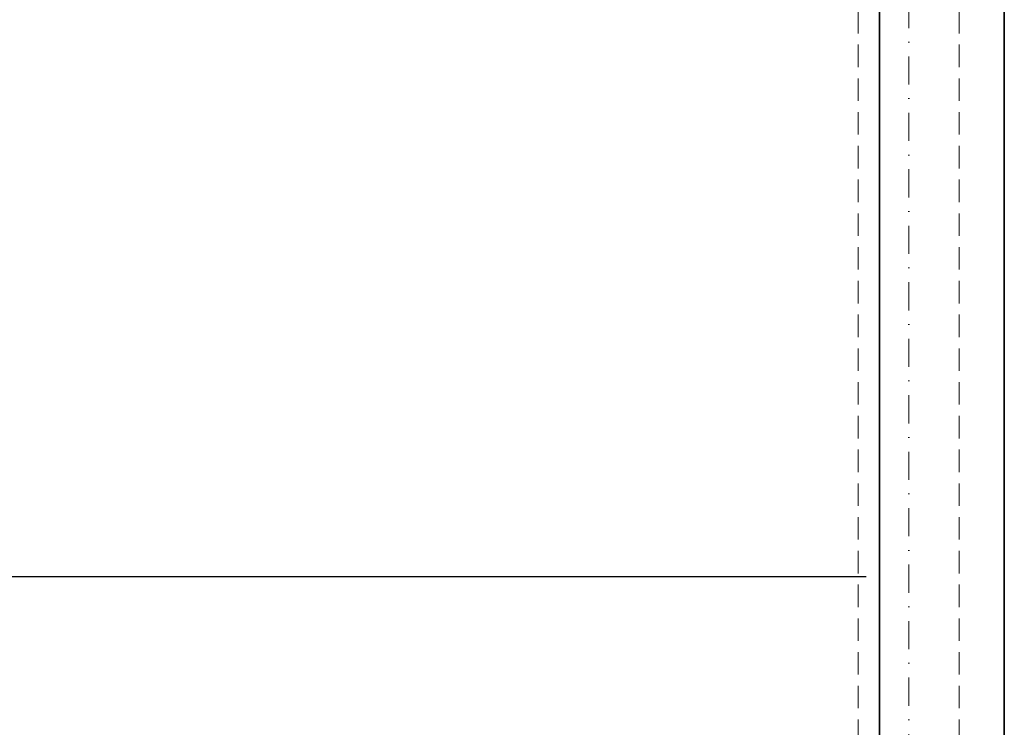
# Model space of a CAD drawing. Header units: millimetres. Extents: x -96593 to 66336, y -23969 to 7139.
# Tile 256 of 256: x -74468 to -74030, y -5373 to -5058. Entities that reach past the tile are written whole.
import ezdxf

# ---------------------------------------------------------------- set-up
doc = ezdxf.new("R2010")
doc.units = ezdxf.units.MM
doc.linetypes.add('DASHDOT', pattern=[1, 0.5, -0.25, 0, -0.25])
doc.linetypes.add('DASHED', pattern=[0.75, 0.5, -0.25])
for name, color, linetype, lineweight in [('mm_punktwstawienia', 1, 'Continuous', 50), ('PG_OSIE', 1, 'DASHDOT', 18), ('PG_PODCIĄGI', 1, 'DASHED', 18), ('PG_ŚCIANY_SŁUPY', 4, 'Continuous', 35)]:
    doc.layers.add(name, color=color, linetype=linetype, lineweight=lineweight)

# ---------------------------------------------------------------- blocks, each defined once
blk = doc.blocks.new('A$C2E197AD3')
at = {"color": 252, "lineweight": 30}
blk.add_line((949.46, 1855.09), (2737.44, 1855.09), dxfattribs=at)
at = {"layer": 'PG_OSIE', "color": 252, "ltscale": 25}
blk.add_lwpolyline([(2756.34, 3165.56), (2756.34, 314.74)], dxfattribs=at)
at = {"layer": 'PG_PODCIĄGI', "color": 252, "ltscale": 20}
for points in [[(2733.84, 2946.5), (2733.84, 472.5)], [(2778.84, 2946.5), (2778.84, 472.5)]]:
    blk.add_lwpolyline(points, dxfattribs=at)
at = {"layer": 'PG_ŚCIANY_SŁUPY', "color": 252}
blk.add_lwpolyline([(2798.84, 464.5), (2798.84, 2949.5), (2727.34, 2949.5), (2727.34, 2885.5), (2730.84, 2885.5), (2730.84, 2877.5), (2743.34, 2877.5), (2743.34, 2327.5), (2733.84, 2327.5), (2733.84, 2287.5), (2743.34, 2287.5), (2743.34, 1727.5), (2730.34, 1727.5), (2730.34, 1687.5), (2743.34, 1687.5), (2743.34, 1127.5)], dxfattribs=at)

msp = doc.modelspace()

# ---------------------------------------------------------------- block references
at = {"layer": 'mm_punktwstawienia', "lineweight": 60}
msp.add_blockref('A$C2E197AD3', (-76828.96, -7160.74), dxfattribs=at)

doc.saveas('drawing.dxf')
